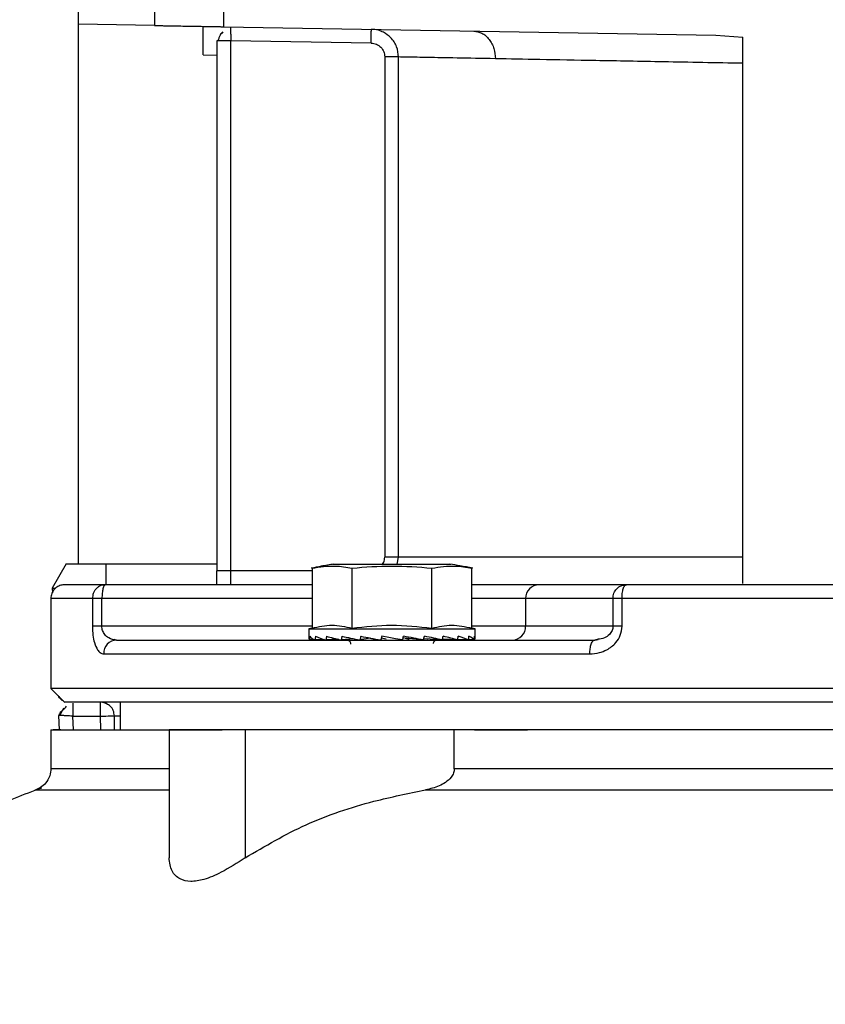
# Model space of a CAD drawing. Header units: inches. Extents: x 170 to 312, y 215 to 248.
# Tile 67 of 216: x 175.989 to 176.132, y 243.799 to 243.974. Entities that reach past the tile are written whole.
import ezdxf

# ---------------------------------------------------------------- set-up
doc = ezdxf.new("R2010")
doc.units = ezdxf.units.IN
doc.header["$LTSCALE"] = 0.25
doc.header["$MEASUREMENT"] = 0
doc.layers.add('ANNOTATIONS', color=1, linetype='Continuous')
doc.layers.add('STANDARD MOTOR LH', color=7, linetype='Continuous')
doc.styles.add('ARIAL', font='arial.ttf', dxfattribs={"height": 0.09375})
doc.dimstyles.new('STANDARD$0', dxfattribs={"dimtxt": 0.09375, "dimasz": 0.09375, "dimexe": 0.03125, "dimexo": 0.046875, "dimgap": 0.09, "dimtad": 0, "dimtih": 1, "dimtoh": 1, "dimdec": 4, "dimzin": 0, "dimdsep": 46, "dimtxsty": 'ARIAL', "dimcen": 0.09, "dimadec": 0, "dimazin": 0, "dimtfac": 1, "dimtdec": 4, "dimtofl": 0, "dimtmove": 0, "dimatfit": 1, "dimfxl": 1, "dimtolj": 1, "dimtzin": 0, "dimarcsym": 0})

# ---------------------------------------------------------------- blocks, each defined once
blk = doc.blocks.new('*D23')
at = {"layer": 'ANNOTATIONS', "color": 0, "lineweight": -2, "transparency": 16777216}
for p, q in [((175.7312287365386, 244.6669539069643), (175.7312287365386, 245.2745744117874)), ((176.9319160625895, 243.2737009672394), (176.9319160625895, 245.2745744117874)), ((175.8249787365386, 245.2433244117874), (176.1504763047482, 245.2433244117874)), ((176.8381660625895, 245.2433244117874), (176.5126684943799, 245.2433244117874))]:
    blk.add_line(p, q, dxfattribs=at)
at = {"layer": 'ANNOTATIONS', "color": 0, "transparency": 16777216}
for points in [[(175.8249787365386, 245.2589494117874), (175.8249787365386, 245.2276994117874), (175.7312287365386, 245.2433244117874)], [(176.8381660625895, 245.2589494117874), (176.8381660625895, 245.2276994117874), (176.9319160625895, 245.2433244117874)]]:
    blk.add_solid(points, dxfattribs=at)
at = {"layer": 'defpoints', "color": 0, "transparency": 16777216}
for p in [(175.7312287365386, 245.2433244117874), (175.7312287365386, 244.6200789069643), (176.9319160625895, 243.2268259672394)]:
    blk.add_point(p, dxfattribs=at)
at = {"layer": 'ANNOTATIONS', "color": 0, "transparency": 16777216, "insert": (176.331572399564, 245.2433244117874), "char_height": 0.09375, "attachment_point": 5, "style": 'ARIAL'}
blk.add_mtext('\\A1;20"', dxfattribs=at)
blk = doc.blocks.new('*D24')
at = {"layer": 'ANNOTATIONS', "color": 0, "lineweight": -2, "transparency": 16777216}
for p, q in [((175.869416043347, 244.2716909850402), (175.869416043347, 244.8408606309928)), ((176.9319160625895, 243.2737009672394), (176.9319160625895, 244.8408606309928)), ((175.963166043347, 244.8096106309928), (176.1155560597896, 244.8096106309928)), ((176.8381660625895, 244.8096106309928), (176.685776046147, 244.8096106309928))]:
    blk.add_line(p, q, dxfattribs=at)
at = {"layer": 'ANNOTATIONS', "color": 0, "transparency": 16777216}
for points in [[(175.963166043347, 244.8252356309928), (175.963166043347, 244.7939856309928), (175.869416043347, 244.8096106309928)], [(176.8381660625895, 244.8252356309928), (176.8381660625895, 244.7939856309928), (176.9319160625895, 244.8096106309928)]]:
    blk.add_solid(points, dxfattribs=at)
at = {"layer": 'defpoints', "color": 0, "transparency": 16777216}
for p in [(176.9319160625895, 244.8096106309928), (175.869416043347, 244.2248159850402), (176.9319160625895, 243.2268259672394)]:
    blk.add_point(p, dxfattribs=at)
at = {"layer": 'ANNOTATIONS', "color": 0, "transparency": 16777216, "insert": (176.4006660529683, 244.8096106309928), "char_height": 0.09375, "attachment_point": 5, "style": 'ARIAL'}
blk.add_mtext('\\A1;17 3/8"', dxfattribs=at)

msp = doc.modelspace()

# ---------------------------------------------------------------- linework, layer by layer
at = {"layer": 'STANDARD MOTOR LH'}
for p, q in [((175.9993313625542, 243.8772939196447), (175.9993313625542, 244.2898859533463)), ((176.0128648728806, 243.9794096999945), (176.0128648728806, 243.9730526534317)), ((176.0251680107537, 243.9728379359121), (176.0251680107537, 243.9794096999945)), ((176.0128648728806, 243.9730526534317), (175.9993313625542, 243.9732884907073)), ((176.0251680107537, 243.9728379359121), (176.11260622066, 243.9713114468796)), ((176.0241233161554, 243.9703551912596), (176.0239377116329, 243.9703551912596)), ((176.0239377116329, 243.9703551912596), (176.0239377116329, 243.8760631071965)), ((176.0263983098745, 243.8736026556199), (176.0263983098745, 243.9703551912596)), ((176.0513473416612, 243.9699198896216), (176.0263983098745, 243.9703551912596)), ((176.11260622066, 243.9713114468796), (176.1174416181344, 243.9710081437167)), ((176.1174416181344, 243.8738291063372), (176.1174416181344, 243.9710081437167)), ((176.0214770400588, 243.9678513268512), (176.0239377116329, 243.9678085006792)), ((176.0562254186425, 243.967459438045), (176.0537733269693, 243.967459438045)), ((176.0537733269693, 243.967459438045), (176.0537733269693, 243.8785241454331)), ((176.0562254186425, 243.8785241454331), (176.0562254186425, 243.967459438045)), ((176.1174416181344, 243.8785241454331), (176.0537733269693, 243.8785241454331)), ((176.0559766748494, 243.8772334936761), (176.0562254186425, 243.8785241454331)), ((175.9971167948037, 243.8772939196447), (175.994635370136, 243.8729954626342)), ((175.9971167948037, 243.8772939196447), (176.0239377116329, 243.8772939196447)), ((176.0042526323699, 243.8736026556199), (176.0042526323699, 243.8772939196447)), ((176.0408459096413, 243.8760631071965), (176.0239377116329, 243.8760631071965)), ((176.0408459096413, 243.8765512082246), (176.0408459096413, 243.8658781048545)), ((176.0445946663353, 243.8772334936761), (176.0655100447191, 243.8772334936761)), ((176.0479491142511, 243.8658781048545), (176.0479491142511, 243.8765512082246)), ((176.0621555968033, 243.8658781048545), (176.0621555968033, 243.8765512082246)), ((176.0692588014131, 243.8658781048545), (176.0692588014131, 243.8765512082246)), ((175.994635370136, 243.8729954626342), (175.9946788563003, 243.8721665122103)), ((175.994635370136, 243.8729954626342), (175.9952080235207, 243.8729954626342)), ((176.0408459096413, 243.8736026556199), (176.0041287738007, 243.8736026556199)), ((176.0967190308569, 243.8736026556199), (176.0811969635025, 243.8736026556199)), ((175.9944100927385, 243.8711422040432), (175.9944100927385, 243.8551480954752)), ((176.0017911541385, 243.8711422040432), (175.9944100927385, 243.8711422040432)), ((176.0017911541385, 243.8711422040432), (176.0017911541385, 243.86622071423)), ((176.0034918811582, 243.86622071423), (176.0034918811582, 243.8711422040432)), ((176.0408459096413, 243.8711422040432), (176.0034918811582, 243.8711422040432)), ((176.094342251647, 243.8711422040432), (176.0692588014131, 243.8711422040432)), ((176.0788201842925, 243.8711422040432), (176.0788201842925, 243.86622071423)), ((176.094342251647, 243.8711422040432), (176.094342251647, 243.86622071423)), ((176.1881450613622, 243.8711422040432), (176.0959507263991, 243.8711422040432)), ((176.0959507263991, 243.86622071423), (176.0959507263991, 243.8711422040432)), ((176.0408459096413, 243.86622071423), (176.0017911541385, 243.86622071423)), ((176.0408459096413, 243.8658781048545), (176.0402885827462, 243.8657285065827)), ((176.0402885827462, 243.8657285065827), (176.0402885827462, 243.8641063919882)), ((176.0402885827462, 243.8657285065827), (176.0698161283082, 243.8657285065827)), ((176.0959507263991, 243.86622071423), (176.0692588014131, 243.86622071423)), ((176.0698161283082, 243.8657285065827), (176.0692588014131, 243.8658781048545)), ((176.0698161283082, 243.8641063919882), (176.0698161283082, 243.8657285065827)), ((176.0061062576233, 243.8637602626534), (176.0056403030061, 243.8638353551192)), ((176.0413107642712, 243.8638148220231), (176.0404098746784, 243.8637743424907)), ((176.0413140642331, 243.8638130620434), (176.040419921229, 243.8637743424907)), ((176.0430363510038, 243.8638564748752), (176.0413977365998, 243.8637743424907)), ((176.0430629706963, 243.8638482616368), (176.0414271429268, 243.8637743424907)), ((176.0454535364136, 243.8639051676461), (176.0433161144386, 243.8637743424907)), ((176.0455413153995, 243.8638846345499), (176.0433629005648, 243.8637743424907)), ((176.048340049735, 243.8639720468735), (176.0460342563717, 243.8637743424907)), ((176.0470553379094, 243.8638341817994), (176.0460952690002, 243.8637743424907)), ((176.0511508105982, 243.8640641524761), (176.0493669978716, 243.8637743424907)), ((176.0511632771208, 243.8641187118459), (176.0511508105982, 243.8640641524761)), ((176.0511508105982, 243.8640641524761), (176.0519656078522, 243.8639210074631)), ((176.053241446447, 243.8644243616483), (176.053087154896, 243.8637743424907)), ((176.0539995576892, 243.8639210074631), (176.0531560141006, 243.8640641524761)), ((176.0581391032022, 243.8639210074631), (176.0570242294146, 243.8641239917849)), ((176.0606666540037, 243.8637743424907), (176.0574085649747, 243.8640641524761)), ((176.0574085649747, 243.8640641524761), (176.0581391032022, 243.8639210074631)), ((176.0640094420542, 243.8637743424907), (176.0607122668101, 243.8639802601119)), ((176.0614516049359, 243.8639210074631), (176.0613823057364, 243.8639386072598)), ((176.0614050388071, 243.8639368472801), (176.0614516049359, 243.8639210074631)), ((176.0640704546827, 243.8637743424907), (176.0640103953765, 243.8637796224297)), ((176.0667418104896, 243.8637743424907), (176.0640355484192, 243.8639116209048)), ((176.0667885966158, 243.8637743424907), (176.066742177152, 243.8637772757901)), ((176.0686775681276, 243.8637743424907), (176.0667545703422, 243.8638617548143)), ((176.0687069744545, 243.8637743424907), (176.0686776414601, 243.8637755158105)), ((176.0696847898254, 243.8637743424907), (176.0686816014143, 243.8638183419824)), ((176.0696947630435, 243.8637743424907), (176.0696847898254, 243.8637749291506)), ((176.0907763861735, 243.8635871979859), (176.0910942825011, 243.8637602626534)), ((176.0917113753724, 243.8638054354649), (176.0907772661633, 243.8635883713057)), ((176.0916915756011, 243.8638881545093), (176.0910942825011, 243.8637602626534)), ((176.0038021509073, 243.8612998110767), (176.0902307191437, 243.8612998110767)), ((175.9944100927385, 243.8551480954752), (175.9968830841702, 243.8526753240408)), ((176.2896856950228, 243.8551480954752), (175.9944100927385, 243.8551480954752)), ((175.9966686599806, 243.8516293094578), (175.9960077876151, 243.8503456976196)), ((176.0032483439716, 243.850226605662), (176.0032483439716, 243.8526876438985)), ((176.0042873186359, 243.8524694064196), (176.0042615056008, 243.8524694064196)), ((176.0042952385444, 243.8524664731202), (176.0042683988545, 243.8524658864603)), ((176.0067127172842, 243.8526882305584), (176.0067126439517, 243.8477667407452)), ((175.9958907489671, 243.8505375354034), (175.9958218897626, 243.8503556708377)), ((175.995957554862, 243.8477673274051), (175.9958218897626, 243.8503556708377)), ((175.9982926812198, 243.850226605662), (176.0032483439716, 243.850226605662)), ((175.998421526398, 243.8477673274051), (175.9982926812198, 243.850226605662)), ((176.0032913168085, 243.8477673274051), (176.0032483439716, 243.850226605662)), ((176.0057522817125, 243.8477673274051), (176.0057085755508, 243.8502694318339)), ((175.9944095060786, 243.8477667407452), (175.9944094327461, 243.8408476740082)), ((175.9944095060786, 243.8477667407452), (176.019779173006, 243.8477667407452)), ((176.0154185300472, 243.8477661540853), (176.0154183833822, 243.8250201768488)), ((176.15293718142, 243.8477655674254), (176.0154185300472, 243.8477661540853)), ((176.0289519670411, 243.8477661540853), (176.0289518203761, 243.8250195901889)), ((176.0661390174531, 243.8477655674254), (176.0289519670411, 243.8477661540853)), ((176.0661389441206, 243.8408465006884), (176.0661390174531, 243.8477655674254))]:
    msp.add_line(p, q, dxfattribs=at)
at = {"layer": 'STANDARD MOTOR LH', "flags": 128}
for points in [[(176.0513473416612, 243.9699198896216), (176.0513557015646, 243.9703997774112), (176.0513637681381, 243.9708614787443), (176.0513711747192, 243.9712868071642), (176.0513777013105, 243.9716593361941), (176.0513830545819, 243.9719655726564), (176.0513870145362, 243.9721926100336), (176.0513894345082, 243.9723328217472), (176.0513902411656, 243.9723803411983)], [(176.0569412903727, 243.8637743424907), (176.0557097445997, 243.8639908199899), (176.0544735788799, 243.8642078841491), (176.053241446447, 243.8644243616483)], [(176.0032483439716, 243.850226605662), (176.0037283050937, 243.8502354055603), (176.0041898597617, 243.8502430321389), (176.0046151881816, 243.8502506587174), (176.0049880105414, 243.8502571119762), (176.0052939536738, 243.8502623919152), (176.0055213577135, 243.8502664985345), (176.0056613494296, 243.850268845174), (176.0057085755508, 243.8502694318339)], [(175.9961633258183, 243.8477673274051), (175.9948486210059, 243.8477667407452)], [(176.0099449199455, 243.8477667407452), (176.0154185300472, 243.8477661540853)], [(176.019779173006, 243.8477667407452), (176.0248440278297, 243.8477661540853)], [(176.0697155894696, 243.8477661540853), (176.0791541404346, 243.8477655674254)], [(176.0154184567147, 243.8408470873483), (176.0099449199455, 243.8408476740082), (175.9944094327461, 243.8408476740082)], [(176.2179555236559, 243.8408459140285), (176.153425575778, 243.8408459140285), (176.1420472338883, 243.8408465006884), (176.0661389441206, 243.8408465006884)], [(175.9917160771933, 243.8371124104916), (176.0003982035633, 243.8371124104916), (176.0046234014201, 243.8371118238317), (176.0154184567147, 243.8371118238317)], [(176.0610250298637, 243.8371112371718), (176.1136952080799, 243.8371112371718), (176.1249704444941, 243.837110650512), (176.2230695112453, 243.837110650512)]]:
    msp.add_lwpolyline(points, dxfattribs=at)
at = {"layer": 'STANDARD MOTOR LH'}
for centre, radius, start, end in [((176.0812393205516, 243.8711835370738), 0.002419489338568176, 91.00310594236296, 180.9788525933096), ((176.0764011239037, 243.8661793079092), 0.002419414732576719, 271.0013398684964, 0.9806186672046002), ((176.0061871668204, 243.8613754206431), 0.002386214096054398, 91.94309649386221, 181.8157776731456), ((175.9975677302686, 243.8546558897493), 0.001968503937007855, 208.2291229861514, 241.7708770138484), ((176.0032483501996, 243.850226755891), 0.002460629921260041, 59.85609823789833, 89.99999999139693)]:
    msp.add_arc(centre, radius, start, end, dxfattribs=at)
for centre, major_axis, ratio, start_param, end_param in [((176.0550523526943, 243.8641062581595), (0.01476377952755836, 0), 0.1757871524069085, 3.141592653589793, 3.269887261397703), ((176.0550523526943, 243.8720581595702), (0.004031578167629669, 0.06222774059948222), 0.2282368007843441, 1.70854987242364, 1.71908691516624), ((176.0550523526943, 243.8641062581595), (0.01476331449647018, -0.0006915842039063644), 0.1694362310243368, 3.288361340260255, 3.539623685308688), ((176.0550523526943, 243.8720581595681), (0.007699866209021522, 0.06221501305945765), 0.2024732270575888, 1.718817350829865, 1.729354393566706), ((176.0550523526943, 243.8641062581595), (0.01476241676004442, -0.001328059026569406), 0.1510418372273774, 3.555810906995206, 3.807073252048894), ((176.0550523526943, 243.8720581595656), (0.01072885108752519, 0.06220995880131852), 0.1630291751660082, 1.721872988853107, 1.732410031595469), ((176.0550523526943, 243.8641062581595), (0.01476201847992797, -0.001863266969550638), 0.1223802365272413, 3.819468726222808, 4.070731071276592), ((176.0550523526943, 243.8720581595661), (0.01295703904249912, 0.06221708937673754), 0.1137473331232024, 1.717448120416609, 1.727985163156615), ((176.0550523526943, 243.8641062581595), (0.01476249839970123, -0.002264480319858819), 0.08588791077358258, 4.078996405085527, 4.330258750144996), ((176.0550523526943, 243.8720581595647), (0.01431068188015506, 0.06222894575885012), 0.05832561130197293, 1.707176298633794, 1.71771334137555), ((176.0550523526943, 243.8641062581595), (0.01476336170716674, -0.002511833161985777), 0.04421959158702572, 4.335145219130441, 4.586407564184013), ((176.0550523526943, 243.8720581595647), (0.01431068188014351, 0.06222894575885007), 0.05832561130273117, 4.592296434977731, 4.602833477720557), ((176.0550523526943, 243.8641062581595), (0.01476336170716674, -0.002511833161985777), 0.04421959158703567, 1.188225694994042, 1.439488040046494), ((176.0550523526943, 243.8720581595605), (0.0129570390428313, 0.06221708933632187), 0.1137473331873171, 4.602568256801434, 4.613105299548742), ((176.0550523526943, 243.8641062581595), (0.01476249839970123, -0.002264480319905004), 0.08588791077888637, 0.9320768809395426, 1.183339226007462), ((176.0550523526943, 243.8720581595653), (0.01072885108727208, 0.0622099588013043), 0.1630291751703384, 4.606993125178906, 4.617530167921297), ((176.0550523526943, 243.8641062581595), (0.01476201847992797, 0.001863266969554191), 0.1223802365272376, 5.354046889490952, 5.40473773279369), ((176.0550523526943, 243.8641062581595), (0.01476201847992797, -0.001863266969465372), 0.1223802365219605, 0.6725492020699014, 0.923811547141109), ((176.0550523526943, 243.8720581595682), (0.007699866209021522, 0.0622150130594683), 0.2024732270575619, 4.603937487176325, 4.614474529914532), ((176.0550523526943, 243.8641062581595), (0.01476241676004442, 0.001328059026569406), 0.1510418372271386, 5.617704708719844, 5.649603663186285), ((176.0550523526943, 243.8641062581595), (0.01476241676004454, -0.001328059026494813), 0.1510418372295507, 0.4088913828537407, 0.6601537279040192), ((176.0550523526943, 243.8720581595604), (0.004031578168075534, 0.06222774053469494), 0.228236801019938, 4.593670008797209, 4.60420705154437), ((176.0550523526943, 243.8641062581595), (0.01476331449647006, -0.0006915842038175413), 0.1694362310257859, 0.1414418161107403, 0.3927041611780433), ((176.0550523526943, 243.8720581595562), (0, 0.06223454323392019), 0.2372280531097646, 4.578884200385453, 4.589421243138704), ((176.0550523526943, 243.8641062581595), (0.01476377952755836, 0), 0.1757871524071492, 6.154890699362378, 6.406153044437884)]:
    msp.add_ellipse(centre, major_axis=major_axis, ratio=ratio, start_param=start_param, end_param=end_param, dxfattribs=at)
for points, knots in [([(176.0128648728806, 243.9730526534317), (176.0129490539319, 243.9730508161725), (176.0130772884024, 243.9730480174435), (176.0138496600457, 243.9730357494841), (176.0147950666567, 243.9730184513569), (176.0160651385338, 243.9729968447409), (176.0175828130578, 243.972969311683), (176.0190164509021, 243.9729455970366), (176.0204500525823, 243.9729201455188), (176.0219677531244, 243.9728944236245), (176.0232377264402, 243.9728708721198), (176.0241832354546, 243.9728552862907), (176.0249555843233, 243.9728413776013), (176.0250838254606, 243.9728392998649), (176.0251680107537, 243.9728379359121)], [0, 0, 0, 0, 0.1212506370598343, 0.1847032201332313, 0.2498970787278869, 0.3548284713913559, 0.4224387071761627, 0.5000002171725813, 0.5775622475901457, 0.645171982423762, 0.7501007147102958, 0.8152966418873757, 0.87874946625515, 1, 1, 1, 1]), ([(176.0214770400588, 243.9678513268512), (176.0214770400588, 243.9682464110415), (176.0214770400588, 243.9690362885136), (176.0214770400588, 243.9701177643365), (176.0214770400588, 243.9710520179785), (176.0214770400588, 243.9719848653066), (176.0214770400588, 243.9727491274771), (176.0214770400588, 243.9728540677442), (176.0214770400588, 243.9729024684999)], [0, 0, 0, 0, 0.1506429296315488, 0.3011749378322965, 0.434738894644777, 0.5685045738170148, 0.800984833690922, 1, 1, 1, 1]), ([(176.0239377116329, 243.9728590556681), (176.0239680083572, 243.9728585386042), (176.0240311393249, 243.9728574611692), (176.02443134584, 243.9728505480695), (176.0249215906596, 243.972842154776), (176.0251680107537, 243.9728379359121)], [0, 0, 0, 0, 0.3145596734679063, 0.6554654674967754, 1, 1, 1, 1]), ([(176.0263589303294, 243.9726167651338), (176.0263600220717, 243.972553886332), (176.0263623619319, 243.9724191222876), (176.0263687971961, 243.9720413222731), (176.0263781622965, 243.9715368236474), (176.0263885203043, 243.9709287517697), (176.0263949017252, 243.9705548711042), (176.0263983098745, 243.9703551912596)], [0, 0, 0, 0, 0.1531986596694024, 0.3283407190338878, 0.6099717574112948, 0.7916961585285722, 1, 1, 1, 1]), ([(176.0562254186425, 243.967459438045), (176.0561600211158, 243.9680775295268), (176.0560602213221, 243.96902076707), (176.0554574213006, 243.9701549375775), (176.0547204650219, 243.9710838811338), (176.0537301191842, 243.9718043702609), (176.0525373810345, 243.9722792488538), (176.0517908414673, 243.9723450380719), (176.0513902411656, 243.9723803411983)], [0, 0, 0, 0, 0.2415760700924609, 0.3686567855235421, 0.4995226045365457, 0.7063457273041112, 0.8424222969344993, 1, 1, 1, 1]), ([(176.0250061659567, 243.9719151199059), (176.0248158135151, 243.9717425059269), (176.0244008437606, 243.971366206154), (176.0242117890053, 243.9707102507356), (176.0241094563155, 243.9703551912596)], [0, 0, 0, 0, 0.4587140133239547, 1, 1, 1, 1]), ([(176.025014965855, 243.9719098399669), (176.0248213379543, 243.9717311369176), (176.0244030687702, 243.9713451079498), (176.0242120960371, 243.9706766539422), (176.024109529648, 243.9703176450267)], [0, 0, 0, 0, 0.4629265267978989, 1, 1, 1, 1]), ([(176.0263983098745, 243.9703551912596), (176.0260740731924, 243.9703551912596), (176.025425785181, 243.9703551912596), (176.0246393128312, 243.9703551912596), (176.0241883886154, 243.9703551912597), (176.0241238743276, 243.9703551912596), (176.0241233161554, 243.9703551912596)], [0, 0, 0, 0, 0.3323681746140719, 0.664546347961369, 0.9970976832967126, 1, 1, 1, 1]), ([(176.0695962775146, 243.9720623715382), (176.0700849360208, 243.9719888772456), (176.0708361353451, 243.9718758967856), (176.07173255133, 243.9712558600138), (176.0723463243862, 243.9706195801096), (176.0728382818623, 243.9698350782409), (176.0733108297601, 243.9686977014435), (176.0733838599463, 243.9677546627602), (176.0734313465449, 243.9671414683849)], [0, 0, 0, 0, 0.2399541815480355, 0.368874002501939, 0.5004224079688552, 0.6319126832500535, 0.7606576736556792, 1, 1, 1, 1]), ([(176.0513473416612, 243.9699198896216), (176.0516662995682, 243.9698781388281), (176.0523040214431, 243.9697946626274), (176.0531045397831, 243.9692245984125), (176.0536641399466, 243.968416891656), (176.0537369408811, 243.9677785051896), (176.0537733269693, 243.967459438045)], [0, 0, 0, 0, 0.2502249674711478, 0.5002977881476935, 0.7502475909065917, 0.9999999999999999, 0.9999999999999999, 0.9999999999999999, 0.9999999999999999]), ([(176.0734312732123, 243.9671414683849), (176.0710494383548, 243.9671853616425), (176.066327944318, 243.9672723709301), (176.0612720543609, 243.967365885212), (176.0576873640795, 243.9674320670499), (176.0567097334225, 243.9674503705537), (176.0562254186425, 243.967459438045)], [0, 0, 0, 0, 0.2568074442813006, 0.5090675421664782, 0.7567937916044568, 1, 1, 1, 1]), ([(176.1174416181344, 243.9663295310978), (176.1126661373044, 243.9664175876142), (176.1034424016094, 243.9665876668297), (176.0914045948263, 243.9668074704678), (176.0813212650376, 243.9669958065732), (176.0759876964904, 243.9670942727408), (176.0734312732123, 243.9671414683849)], [0, 0, 0, 0, 0.2786471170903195, 0.5382007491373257, 0.7786558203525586, 1, 1, 1, 1]), ([(176.0533515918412, 243.8772334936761), (176.0534371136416, 243.8773462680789), (176.0537188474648, 243.8777177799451), (176.0537509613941, 243.8781931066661), (176.0537733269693, 243.8785241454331)], [0, 0, 0, 0, 0.3035553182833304, 1, 1, 1, 1]), ([(176.0239377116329, 243.8736026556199), (176.0239377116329, 243.8739910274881), (176.0239377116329, 243.8747677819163), (176.0239377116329, 243.875631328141), (176.0239377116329, 243.8760631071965)], [0, 0, 0, 0, 0.4999931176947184, 1, 1, 1, 1]), ([(176.0447405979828, 243.8772557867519), (176.0439836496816, 243.8771347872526), (176.042631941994, 243.8769187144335), (176.0412913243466, 243.8766423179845), (176.0407014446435, 243.8765207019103)], [0, 0, 0, 0, 0.5599940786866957, 1, 1, 1, 1]), ([(176.0408459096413, 243.8765512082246), (176.042216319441, 243.8767559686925), (176.0445853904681, 243.877109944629), (176.0469516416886, 243.8767168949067), (176.0479491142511, 243.8765512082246)], [0, 0, 0, 0, 0.578458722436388, 1, 1, 1, 1]), ([(176.0479491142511, 243.8765512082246), (176.0503168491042, 243.8767377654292), (176.0550523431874, 243.8771108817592), (176.0597878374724, 243.8767377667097), (176.0621555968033, 243.8765512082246)], [0, 0, 0, 0, 0.4999974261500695, 0.9999999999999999, 0.9999999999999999, 0.9999999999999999, 0.9999999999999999]), ([(176.0621555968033, 243.8765512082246), (176.0635261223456, 243.8767559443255), (176.0658956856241, 243.8771099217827), (176.0682613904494, 243.8767169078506), (176.0692588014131, 243.8765512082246)], [0, 0, 0, 0, 0.5783873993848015, 0.9999999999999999, 0.9999999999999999, 0.9999999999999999, 0.9999999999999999]), ([(176.0694032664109, 243.8765207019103), (176.0686521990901, 243.8766740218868), (176.0673109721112, 243.8769478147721), (176.0659589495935, 243.8771616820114), (176.0653640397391, 243.8772557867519)], [0, 0, 0, 0, 0.5599852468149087, 1, 1, 1, 1]), ([(175.9968707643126, 243.8736026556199), (175.996633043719, 243.8735825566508), (175.9961390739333, 243.8735407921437), (175.9954456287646, 243.8731961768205), (175.9948475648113, 243.8726245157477), (175.9944473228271, 243.871853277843), (175.9944251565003, 243.871272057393), (175.9944145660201, 243.870994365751)], [0, 0, 0, 0, 0.1779628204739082, 0.369796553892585, 0.5671314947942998, 0.7931869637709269, 1, 1, 1, 1]), ([(176.0041287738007, 243.8736026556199), (176.0026844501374, 243.8736026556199), (175.9997949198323, 243.8736026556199), (175.9973575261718, 243.8736026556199), (175.997032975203, 243.8736026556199), (175.9968707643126, 243.8736026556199)], [0, 0, 0, 0, 0.3332859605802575, 0.6667756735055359, 1, 1, 1, 1]), ([(176.0041287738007, 243.8736026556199), (176.0038346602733, 243.873570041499), (176.0033821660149, 243.8735198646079), (176.0028382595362, 243.8732120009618), (176.0024633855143, 243.8728952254), (176.0021620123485, 243.872500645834), (176.001870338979, 243.8719280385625), (176.0018223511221, 243.8714518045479), (176.0017911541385, 243.8711422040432)], [0, 0, 0, 0, 0.2394507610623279, 0.3683954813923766, 0.4999835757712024, 0.6316583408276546, 0.7605404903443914, 1, 1, 1, 1]), ([(176.0041287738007, 243.8736026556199), (176.0040453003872, 243.8735657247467), (176.0038783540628, 243.8734918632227), (176.0036678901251, 243.8729229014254), (176.0035205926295, 243.8721094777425), (176.0035014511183, 243.8714646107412), (176.0034918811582, 243.8711422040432)], [0, 0, 0, 0, 0.2499709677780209, 0.4999404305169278, 0.7499909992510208, 0.9999999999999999, 0.9999999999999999, 0.9999999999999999, 0.9999999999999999]), ([(176.0811969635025, 243.8736026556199), (176.0804072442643, 243.8736026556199), (176.0788278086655, 243.8736026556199), (176.0746250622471, 243.8736026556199), (176.0709696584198, 243.8736026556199), (176.0692588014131, 243.8736026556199)], [0, 0, 0, 0, 0.3472443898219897, 0.6944875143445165, 1, 1, 1, 1]), ([(176.094342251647, 243.8711422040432), (176.0943779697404, 243.8714645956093), (176.0944494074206, 243.8721093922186), (176.0949991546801, 243.8729231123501), (176.0957844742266, 243.8734917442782), (176.0964075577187, 243.8735656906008), (176.0967190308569, 243.8736026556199)], [0, 0, 0, 0, 0.2500015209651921, 0.5000134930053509, 0.750061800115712, 1, 1, 1, 1]), ([(176.0959507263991, 243.8711422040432), (176.095961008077, 243.8714518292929), (176.0959768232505, 243.871928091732), (176.0960725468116, 243.8725003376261), (176.0961718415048, 243.8728956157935), (176.0962948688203, 243.8732119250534), (176.0964736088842, 243.8735197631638), (176.0966223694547, 243.8735700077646), (176.0967190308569, 243.8736026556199)], [0, 0, 0, 0, 0.2395020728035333, 0.3683996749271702, 0.4999514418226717, 0.6316247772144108, 0.7606377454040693, 0.9999999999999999, 0.9999999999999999, 0.9999999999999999, 0.9999999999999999]), ([(176.1873768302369, 243.8736026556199), (176.1824626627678, 243.8736026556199), (176.1726311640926, 243.8736026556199), (176.1574084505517, 243.8736026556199), (176.1420475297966, 243.8736026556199), (176.1266867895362, 243.8736026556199), (176.111464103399, 243.8736026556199), (176.1016330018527, 243.8736026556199), (176.0967190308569, 243.8736026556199)], [0, 0, 0, 0, 0.1666354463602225, 0.3333781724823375, 0.5000002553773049, 0.6666342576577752, 0.833370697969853, 0.9999999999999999, 0.9999999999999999, 0.9999999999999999, 0.9999999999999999]), ([(176.0034918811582, 243.8711422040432), (176.0032991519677, 243.8711422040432), (176.0029136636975, 243.8711422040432), (176.0024227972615, 243.8711422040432), (176.0020229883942, 243.8711422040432), (176.0018684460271, 243.8711422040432), (176.0017911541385, 243.8711422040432)], [0, 0, 0, 0, 0.2499684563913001, 0.4999756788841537, 0.7499208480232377, 1, 1, 1, 1]), ([(176.0959507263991, 243.8711422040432), (176.0957619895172, 243.8711422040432), (176.0953843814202, 243.8711422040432), (176.0949152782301, 243.8711422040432), (176.0945424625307, 243.8711422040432), (176.0944089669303, 243.8711422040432), (176.094342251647, 243.8711422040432)], [0, 0, 0, 0, 0.2499221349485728, 0.5000221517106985, 0.750132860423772, 1, 1, 1, 1]), ([(176.0017911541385, 243.86622071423), (176.001811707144, 243.865672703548), (176.0018520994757, 243.8645957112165), (176.0021766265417, 243.8630856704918), (176.0026353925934, 243.8620534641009), (176.0032067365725, 243.8614150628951), (176.0035912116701, 243.861340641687), (176.0038021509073, 243.8612998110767)], [0, 0, 0, 0, 0.1895639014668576, 0.3725454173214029, 0.6161414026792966, 0.7893990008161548, 1, 1, 1, 1]), ([(176.0061062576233, 243.8637602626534), (176.0056241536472, 243.8638206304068), (176.0048610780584, 243.8639161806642), (176.0040190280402, 243.8646220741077), (176.0036485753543, 243.8652904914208), (176.0035110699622, 243.8658268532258), (176.003498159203, 243.8660918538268), (176.0034918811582, 243.86622071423)], [0, 0, 0, 0, 0.4261985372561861, 0.6745882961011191, 0.8496896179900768, 0.9269093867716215, 1, 1, 1, 1]), ([(176.0408459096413, 243.8658781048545), (176.0420183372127, 243.8661314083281), (176.0443856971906, 243.8666428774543), (176.0467538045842, 243.8661346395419), (176.0479491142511, 243.8658781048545)], [0, 0, 0, 0, 0.4952468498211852, 1, 1, 1, 1]), ([(176.0479491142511, 243.8658781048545), (176.0502940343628, 243.8661313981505), (176.0550291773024, 243.8666428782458), (176.0597650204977, 243.8661346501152), (176.0621555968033, 243.8658781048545)], [0, 0, 0, 0, 0.4952163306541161, 1, 1, 1, 1]), ([(176.0621555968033, 243.8658781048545), (176.0633281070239, 243.8661313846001), (176.0656959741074, 243.8666428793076), (176.0680635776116, 243.8661346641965), (176.0692588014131, 243.8658781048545)], [0, 0, 0, 0, 0.4951756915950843, 1, 1, 1, 1]), ([(176.0902307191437, 243.8612998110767), (176.0907997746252, 243.8613406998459), (176.091837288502, 243.8614152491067), (176.0934482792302, 243.862053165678), (176.0947879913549, 243.8630857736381), (176.0957645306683, 243.8645957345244), (176.0958879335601, 243.8656727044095), (176.0959507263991, 243.86622071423)], [0, 0, 0, 0, 0.2105566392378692, 0.3838912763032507, 0.6274571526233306, 0.810433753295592, 1, 1, 1, 1]), ([(176.094342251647, 243.86622071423), (176.0943343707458, 243.8660918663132), (176.0943181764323, 243.8658270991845), (176.0941404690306, 243.865290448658), (176.0936614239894, 243.8646257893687), (176.0927858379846, 243.8640191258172), (176.0920697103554, 243.8639334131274), (176.0916915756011, 243.8638881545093)], [0, 0, 0, 0, 0.08583176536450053, 0.1763740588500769, 0.3821177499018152, 0.6737414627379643, 1, 1, 1, 1]), ([(176.0061062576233, 243.8637602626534), (176.0080675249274, 243.8637602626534), (176.0119901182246, 243.8637602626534), (176.0197671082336, 243.8637602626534), (176.0288241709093, 243.8637602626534), (176.0391990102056, 243.8637602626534), (176.0507329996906, 243.8637602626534), (176.063318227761, 243.8637602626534), (176.0767573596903, 243.8637602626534), (176.0863153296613, 243.8637602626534), (176.0910942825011, 243.8637602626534)], [0, 0, 0, 0, 0.1249961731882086, 0.2499960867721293, 0.3749943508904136, 0.4999959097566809, 0.6249977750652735, 0.750001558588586, 0.8750016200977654, 1, 1, 1, 1]), ([(176.0470553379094, 243.8637602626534), (176.0471038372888, 243.8637569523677), (176.0472074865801, 243.8637498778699), (176.0473590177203, 243.8636886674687), (176.0474960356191, 243.8635859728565), (176.0475992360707, 243.863448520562), (176.0476587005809, 243.8632946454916), (176.0476777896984, 243.863141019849), (176.047660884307, 243.863044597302), (176.0476528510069, 243.8629987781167)], [0, 0, 0, 0, 0.1306837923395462, 0.2792877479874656, 0.4336551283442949, 0.5882464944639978, 0.7367274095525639, 0.8748950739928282, 0.9999999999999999, 0.9999999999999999, 0.9999999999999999, 0.9999999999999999]), ([(176.0624344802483, 243.8631378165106), (176.0624375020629, 243.863188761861), (176.0624437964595, 243.8632948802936), (176.062506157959, 243.8634485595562), (176.0626084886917, 243.8635859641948), (176.062745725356, 243.8636886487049), (176.0628971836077, 243.863749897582), (176.0630008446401, 243.8637569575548), (176.063049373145, 243.8637602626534)], [0, 0, 0, 0, 0.1568984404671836, 0.3268171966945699, 0.5037286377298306, 0.6803837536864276, 0.8503729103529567, 1, 1, 1, 1]), ([(176.0902307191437, 243.8612998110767), (176.090242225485, 243.8616092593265), (176.0902599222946, 243.8620851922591), (176.0903675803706, 243.8626587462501), (176.0904793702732, 243.8630505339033), (176.0906168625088, 243.8633758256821), (176.090723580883, 243.8635172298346), (176.0907763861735, 243.8635871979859)], [0, 0, 0, 0, 0.314901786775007, 0.4843204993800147, 0.6573040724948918, 0.8304307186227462, 1, 1, 1, 1]), ([(175.9962950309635, 243.8531751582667), (175.9962673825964, 243.8531922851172), (175.9960296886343, 243.8533395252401), (175.9958386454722, 243.8535950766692), (175.9957782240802, 243.8538390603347), (175.995777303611, 243.853842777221)], [0, 0, 0, 0, 0.114750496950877, 0.9865139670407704, 0.9999999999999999, 0.9999999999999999, 0.9999999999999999, 0.9999999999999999]), ([(175.997112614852, 243.8519871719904), (175.9970385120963, 243.8518585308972), (175.9967369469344, 243.8513350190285), (175.9959817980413, 243.8508444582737), (175.9959017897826, 243.8505747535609), (175.9958907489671, 243.8505375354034)], [0, 0, 0, 0, 0.2192525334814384, 0.8922600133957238, 1, 1, 1, 1]), ([(176.1420478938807, 243.8526876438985), (176.1357133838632, 243.8526876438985), (176.1230444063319, 243.8526876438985), (176.104365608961, 243.8526876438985), (176.0863324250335, 243.8526876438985), (176.0692516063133, 243.8526876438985), (176.0534166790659, 243.8526876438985), (176.0390991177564, 243.8526876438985), (176.026541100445, 243.8526876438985), (176.0159632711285, 243.8526876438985), (176.0075301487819, 243.8526876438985), (176.0014463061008, 243.8526876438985), (175.9975899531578, 243.8526876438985), (175.9971104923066, 243.8526876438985), (175.9968707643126, 243.8526876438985)], [0, 0, 0, 0, 0.08333352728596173, 0.1666664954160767, 0.2500005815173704, 0.3333331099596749, 0.416667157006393, 0.5000023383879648, 0.5833339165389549, 0.6666662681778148, 0.7500006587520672, 0.8333341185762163, 0.9166679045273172, 1, 1, 1, 1]), ([(175.9982926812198, 243.8525087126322), (175.9982926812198, 243.8525058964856), (175.9982926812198, 243.8524436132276), (175.9982926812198, 243.851985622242), (175.9982926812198, 243.851199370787), (175.9982926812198, 243.8505508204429), (175.9982926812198, 243.850226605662)], [0, 0, 0, 0, 0.01553340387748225, 0.3435442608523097, 0.6718332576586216, 1, 1, 1, 1]), ([(176.0057085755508, 243.8502694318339), (176.0056659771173, 243.8505855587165), (176.0055807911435, 243.851217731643), (176.0050540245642, 243.852002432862), (176.0045427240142, 243.8522882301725), (176.0043099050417, 243.8524183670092)], [0, 0, 0, 0, 0.3526639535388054, 0.7052377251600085, 1, 1, 1, 1]), ([(175.9982926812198, 243.850226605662), (175.9980923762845, 243.8502368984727), (175.997717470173, 243.8502561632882), (175.9971087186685, 243.8502870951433), (175.9965986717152, 243.8503151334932), (175.9962183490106, 243.8503344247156), (175.9959075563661, 243.8503504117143), (175.9958558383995, 243.8503535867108), (175.9958218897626, 243.8503556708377)], [0, 0, 0, 0, 0.1553557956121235, 0.2907758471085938, 0.5007585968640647, 0.6311875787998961, 0.7579046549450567, 1, 1, 1, 1]), ([(176.0057085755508, 243.8502694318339), (176.0057565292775, 243.8502721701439), (176.0058339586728, 243.850276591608), (176.0064708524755, 243.8502794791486), (176.006713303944, 243.8502805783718)], [0, 0, 0, 0, 0.6193219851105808, 1, 1, 1, 1]), ([(175.9944067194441, 243.8409955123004), (175.9943744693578, 243.8405186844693), (175.9943081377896, 243.8395379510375), (175.9935874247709, 243.8383287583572), (175.9926353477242, 243.8374745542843), (175.9919220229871, 243.8372012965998), (175.9915751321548, 243.8370684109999)], [0, 0, 0, 0, 0.2731085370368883, 0.5617261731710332, 0.7868668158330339, 1, 1, 1, 1]), ([(176.0661389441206, 243.8408465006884), (176.0661122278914, 243.8406032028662), (176.0660526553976, 243.8400606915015), (176.0655061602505, 243.8391865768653), (176.0642874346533, 243.8381507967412), (176.0626752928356, 243.8374626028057), (176.061446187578, 243.8372009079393), (176.0610250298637, 243.8371112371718)], [0, 0, 0, 0, 0.1073295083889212, 0.239325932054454, 0.4431562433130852, 0.8091953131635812, 1, 1, 1, 1]), ([(175.9927233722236, 243.8374356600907), (175.9895999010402, 243.8362639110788), (175.9832354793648, 243.8338763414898), (175.9747610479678, 243.8278447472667), (175.9672127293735, 243.8197310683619), (175.9614286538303, 243.8099481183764), (175.9597102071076, 243.8024401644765), (175.9589077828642, 243.7989343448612)], [0, 0, 0, 0, 0.1852715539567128, 0.3775115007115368, 0.572721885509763, 0.8004835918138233, 1, 1, 1, 1]), ([(176.0289518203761, 243.8250195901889), (176.032509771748, 243.8271152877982), (176.0397328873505, 243.8313698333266), (176.0507297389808, 243.8350055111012), (176.0579558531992, 243.8364834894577), (176.0610250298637, 243.8371112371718)], [0, 0, 0, 0, 0.3583320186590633, 0.7274617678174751, 1, 1, 1, 1]), ([(176.0289518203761, 243.8250195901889), (176.0275350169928, 243.8241053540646), (176.0250990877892, 243.8225334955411), (176.021745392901, 243.8211047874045), (176.0191978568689, 243.8206932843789), (176.0171598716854, 243.8211927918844), (176.0156964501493, 243.8226753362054), (176.0155159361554, 243.8241975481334), (176.0154183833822, 243.8250201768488)], [0, 0, 0, 0, 0.2175781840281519, 0.3740851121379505, 0.5058346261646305, 0.6376892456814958, 0.8042012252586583, 1, 1, 1, 1])]:
    msp.add_open_spline(points, degree=3, knots=knots, dxfattribs=at)

# ---------------------------------------------------------------- dimensions: what is measured, and where the dimension line sits
at = {"layer": 'ANNOTATIONS'}
for base, p1, p2, text, picture, middle in [((175.7312287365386, 245.2433244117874), (176.9319160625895, 243.2268259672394), (175.7312287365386, 244.6200789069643), '20"', '*D23', (176.331572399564, 245.2433244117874)), ((176.9319160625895, 244.8096106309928), (175.869416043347, 244.2248159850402), (176.9319160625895, 243.2268259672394), '17 3/8"', '*D24', (176.4006660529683, 244.8096106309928))]:
    dim = msp.add_linear_dim(base=base, p1=p1, p2=p2, text=text, dimstyle='STANDARD$0', dxfattribs=at)
    dim.commit()
    dim.dimension.update_dxf_attribs({"geometry": picture, "text_midpoint": middle, "dimtype": 160})

doc.saveas('drawing.dxf')
